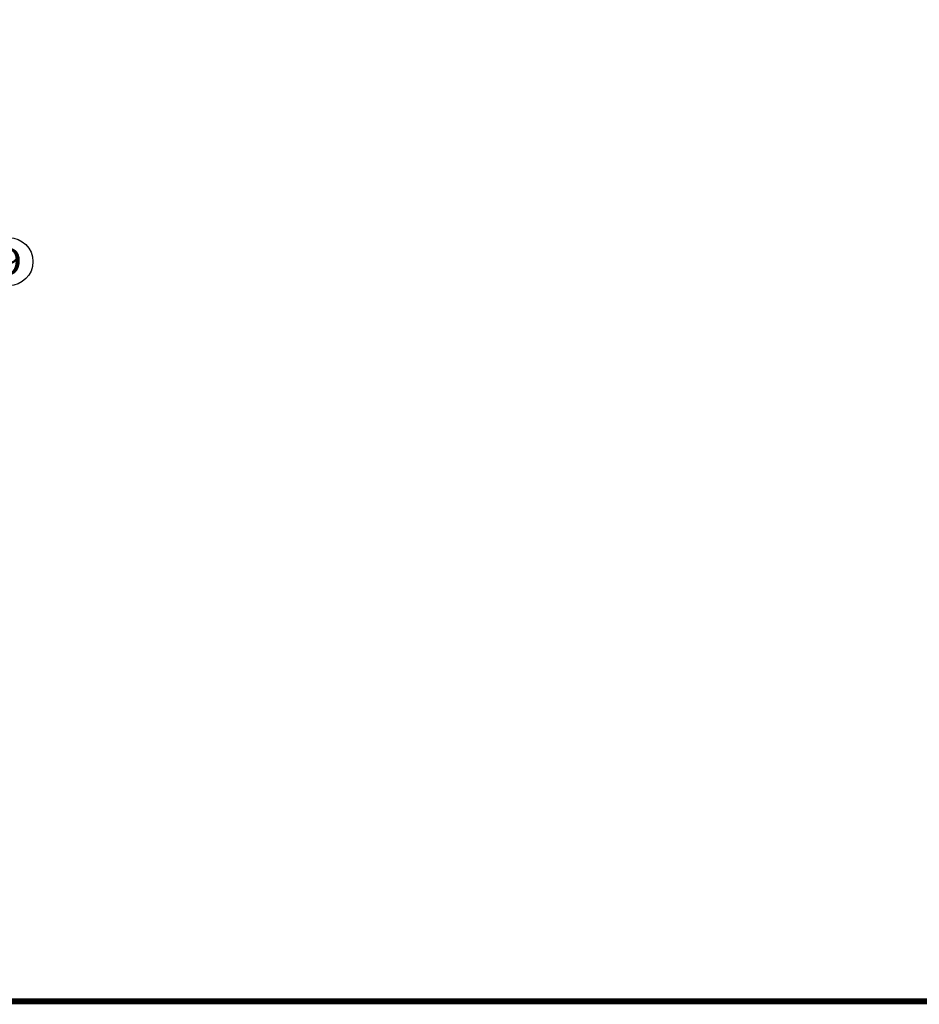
# Model space of a CAD drawing. Extents: x 687841 to 771941, y 252015 to 732780.
# Tile 28 of 98: x 741979 to 756960, y 383182 to 399573. Entities that reach past the tile are written whole.
import ezdxf
from ezdxf.enums import TextEntityAlignment as Align

# ---------------------------------------------------------------- set-up
doc = ezdxf.new("R2010")
doc.units = 0
doc.header["$LTSCALE"] = 1000
doc.header["$MEASUREMENT"] = 0
doc.layers.get('0').update_dxf_attribs({"linetype": 'CONTINUOUS'})
for name, color, linetype in [('AXIS', 3, 'CONTINUOUS'), ('AXIS_TEXT', 7, 'CONTINUOUS'), ('PUB_TITLE', 4, 'CONTINUOUS')]:
    doc.layers.add(name, color=color, linetype=linetype)
doc.styles.add('_TCH_AXIS', font='COMPLEX', dxfattribs={"bigfont": 'GBCBIG'})
doc.styles.add('COMPLEX', font='COMPLEX')

# ---------------------------------------------------------------- blocks, each defined once
blk = doc.blocks.new('_AXISO')
blk.add_circle((0, 0), 0.5)
at = {"layer": 'AXIS_TEXT', "style": 'COMPLEX', "width": 1.041667}
blk.add_attdef('A', text='', height=0.56, dxfattribs=at).set_placement((-0.25, -0.28), (0.25, -0.28), align=Align.FIT)
blk = doc.blocks.new('wrtgtg')
at = {"layer": 'PUB_TITLE', "const_width": 100}
blk.add_lwpolyline([(-72796, -4841), (7804, -4841), (7804, 52559), (-72796, 52559)], close=True, dxfattribs=at)

msp = doc.modelspace()

# ---------------------------------------------------------------- block references
msp.add_blockref('wrtgtg', (763136.5, 388073.4))
at = {"layer": 'AXIS'}
ref = msp.add_blockref('_AXISO', (741798.6, 395544.8), dxfattribs=dict(at, xscale=800, yscale=800, zscale=800))
ref.add_attrib('A', '9', dxfattribs={"layer": 'AXIS_TEXT', "height": 452.5, "style": '_TCH_AXIS', "width": 1.5}).set_placement((741572.3, 395318.5), (742024.9, 395318.5), align=Align.FIT)

doc.saveas('drawing.dxf')
